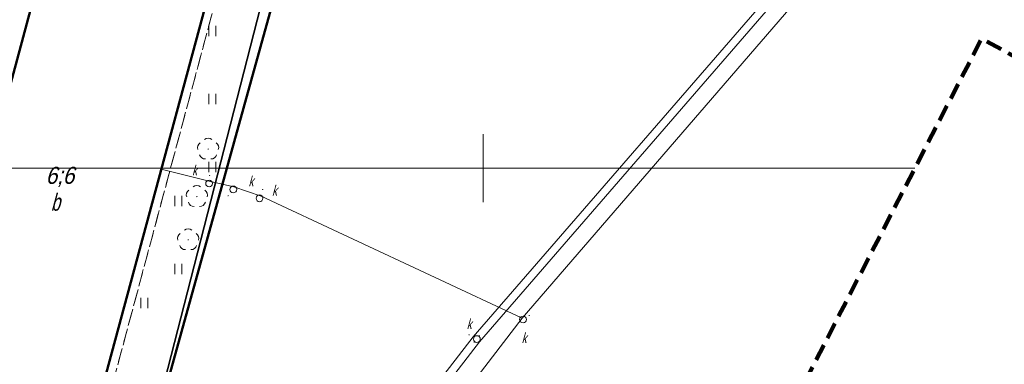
# Model space of a CAD drawing. Extents: x 7463256 to 7464485, y 5957341 to 5958260.
# Tile 49 of 256: x 7463466 to 7463538, y 5957486 to 5957511. Entities that reach past the tile are written whole.
import ezdxf
from ezdxf.enums import TextEntityAlignment as Align

# ---------------------------------------------------------------- set-up
doc = ezdxf.new("R2010")
doc.units = 0
doc.header["$MEASUREMENT"] = 0
for name, pattern in [('1.5_0.5', [2, 1.5, -0.5]), ('218-500', [1, 0.5, -0.5]), ('4', [1.8, 1.2, -0.6]), ('l219_500', [0]), ('mz1.0_0.5', [1.5, 1, -0.5])]:
    doc.linetypes.add(name, pattern=pattern)
doc.layers.get('0').update_dxf_attribs({"color": 2, "linetype": 'CONTINUOUS', "lineweight": 5})
for name, color, linetype in [('218-Granica użytku', 7, 'CONTINUOUS'), ('219-Linia granicy', 7, 'CONTINUOUS'), ('312-Budynek (powierzchnia)', 7, 'CONTINUOUS'), ('312-Numer ewidencyjny budynku', 7, 'CONTINUOUS'), ('312-Numer ewidencyjny budynku-Atr124', 7, 'CONTINUOUS'), ('chodnik (powierzchnia)', 7, 'CONTINUOUS'), ('drzewo liściaste (punkt)', 7, 'CONTINUOUS'), ('jezdnia (powierzchnia)', 7, 'CONTINUOUS'), ('Obszar opracowania', 7, 'CONTINUOUS'), ('ogrodzenie trwałe (linia)', 7, 'CONTINUOUS'), ('przewód kanalizacyjny (linia)', 7, 'CONTINUOUS'), ('punkt o określonej wysokości (sieć kanalizacyjna)', 7, 'CONTINUOUS'), ('studzienka okrągła - przewód kanalizacyjny (punkt)', 7, 'CONTINUOUS'), ('studzienka okrągła - przewód kanalizacyjny (punkt)-Atr17', 7, 'CONTINUOUS'), ('trawnik (powierzchnia)', 7, 'CONTINUOUS'), ('trawnik (powierzchnia) - symbol', 7, 'CONTINUOUS'), ('Wstawianie ramki sekcyjnej z opisem', 7, 'CONTINUOUS')]:
    doc.layers.add(name, color=color, linetype=linetype)
doc.styles.get("Standard").update_dxf_attribs({"font": 'txt', "width": 0.75})
doc.linetypes.add('902-500', pattern='A,3.75,0,[1,ksztalty.shx,S=0.5,R=0,X=0,Y=0],3.75', length=7.5)

# ---------------------------------------------------------------- blocks, each defined once
blk = doc.blocks.new('OP021')
at = {"linetype": 'Continuous', "lineweight": 13}
h = blk.add_hatch(color=0, dxfattribs=at)
edge = h.paths.add_edge_path()
edge.add_arc((0, 0), 0.05, 0, 360)
at = {"color": 0, "linetype": 'Continuous', "lineweight": 13}
for centre, start, end in [((0, 0.4), 49.272, 130.728), ((-0.38, 0.124), 121.308, 202.548), ((0.38, 0.124), 337.452, 58.692), ((-0.235, -0.324), 193.221, 274.871), ((0.235, -0.324), 265.129, 346.779)]:
    blk.add_arc(centre, 0.4, start, end, dxfattribs=at)
blk = doc.blocks.new('US15')
at = {"color": 0, "linetype": 'Continuous', "lineweight": 13}
blk.add_circle((0, 0), 0.25, dxfattribs=at)
blk = doc.blocks.new('PW01')
at = {"linetype": 'Continuous', "lineweight": 13}
h = blk.add_hatch(color=0, dxfattribs=at)
edge = h.paths.add_edge_path()
edge.add_arc((0, 0), 0.045, 0, 360)
blk = doc.blocks.new('TU04')
at = {"color": 0, "linetype": 'Continuous', "lineweight": 13}
for p, q in [((0, 0), (0, 0.75)), ((0.5, 0), (0.5, 0.75))]:
    blk.add_line(p, q, dxfattribs=at)

msp = doc.modelspace()

# ---------------------------------------------------------------- linework, layer by layer
at = {"layer": '218-Granica użytku', "color": 3, "linetype": '218-500', "lineweight": 18, "flags": 128}
msp.add_lwpolyline([(7463485.55, 5957515.94), (7463467.55, 5957451.02)], dxfattribs=at)
at = {"layer": '219-Linia granicy', "color": 3, "linetype": 'l219_500', "lineweight": 50, "flags": 128}
msp.add_lwpolyline([(7463485.55, 5957515.94), (7463467.55, 5957451.02)], dxfattribs=at)
at = {"layer": '312-Budynek (powierzchnia)', "color": 7, "linetype": 'Continuous', "lineweight": 50, "flags": 128}
for points in [[(7463457.09, 5957475.96), (7463469.89, 5957523.54)], [(7463481.82, 5957520.33), (7463469.96, 5957476.37)]]:
    msp.add_lwpolyline(points, dxfattribs=at)
at = {"layer": 'chodnik (powierzchnia)', "color": 7, "linetype": 'mz1.0_0.5', "lineweight": 18, "flags": 128}
msp.add_lwpolyline([(7463470.32, 5957524.14), (7463482.6, 5957520.82), (7463471.82, 5957480.7), (7463471.17, 5957480.86), (7463481.82, 5957520.33), (7463469.89, 5957523.54)], close=True, dxfattribs=at)
at = {"layer": 'jezdnia (powierzchnia)', "color": 7, "linetype": '1.5_0.5', "lineweight": 18, "flags": 128}
msp.add_lwpolyline([(7463591.769, 5957590.04), (7463594.62, 5957579.65), (7463594.79, 5957579.07), (7463596.31, 5957573.71), (7463597.08, 5957571.26), (7463598.44, 5957567.63), (7463599.77, 5957563.99), (7463601.39, 5957560.33), (7463603, 5957556.92), (7463604.8, 5957553.45), (7463606.67, 5957549.88), (7463607.91, 5957547.85), (7463608.89, 5957546.32), (7463610.59, 5957543.72), (7463613.11, 5957540.23), (7463614.06, 5957539.06), (7463616.64, 5957535.71), (7463619.11, 5957532.45), (7463621.08, 5957529.83), (7463628.6, 5957519.98), (7463628.85, 5957519.6), (7463629.15, 5957519.23), (7463629.46, 5957518.87), (7463629.77, 5957518.51), (7463630.08, 5957518.15), (7463630.4, 5957517.79), (7463630.71, 5957517.44), (7463631.03, 5957517.09), (7463631.36, 5957516.74), (7463631.69, 5957516.39), (7463632.02, 5957516.05), (7463632.35, 5957515.71), (7463632.67, 5957515.38), (7463632.99, 5957515.05), (7463633.31, 5957514.73), (7463633.64, 5957514.41), (7463633.97, 5957514.1), (7463634.3, 5957513.79), (7463634.64, 5957513.48), (7463634.98, 5957513.18), (7463635.33, 5957512.88), (7463635.68, 5957512.58), (7463636.03, 5957512.29), (7463636.4, 5957511.99), (7463636.78, 5957511.7), (7463637.16, 5957511.42), (7463637.55, 5957511.14), (7463637.94, 5957510.87), (7463638.34, 5957510.6), (7463638.74, 5957510.35), (7463639.14, 5957510.09), (7463639.55, 5957509.85), (7463639.96, 5957509.61), (7463640.38, 5957509.38), (7463642.84, 5957508.24), (7463664.97, 5957492.53), (7463637.77, 5957502.4), (7463635.02, 5957503.55), (7463634.57, 5957503.76), (7463634.12, 5957503.98), (7463633.68, 5957504.22), (7463633.25, 5957504.47), (7463632.83, 5957504.73), (7463632.41, 5957505), (7463632.01, 5957505.29), (7463631.61, 5957505.59), (7463631.22, 5957505.9), (7463630.84, 5957506.22), (7463629.34, 5957507.67), (7463614.31, 5957526.12), (7463607.42, 5957531.18), (7463601.26, 5957534.12), (7463592.11, 5957537.46), (7463582.8, 5957540.04), (7463578.77, 5957540.9), (7463562.61, 5957542.27), (7463545.44, 5957541.57), (7463525.75, 5957538.68), (7463489.6, 5957533.13), (7463485.87, 5957532.52), (7463482.19, 5957530.95), (7463472.45, 5957526.44), (7463471.25, 5957525.52), (7463470.32, 5957524.14), (7463469.89, 5957523.54), (7463467.66, 5957515.23), (7463467.32, 5957515.32), (7463466.99, 5957515.41), (7463466.65, 5957515.5), (7463466.18, 5957513.75), (7463466.52, 5957513.66), (7463466.85, 5957513.57), (7463467.19, 5957513.48), (7463469.89, 5957523.54), (7463463.58, 5957500.08), (7463463.25, 5957500.17), (7463462.92, 5957500.25), (7463462.59, 5957500.34), (7463462.14, 5957498.62), (7463462.47, 5957498.53), (7463462.8, 5957498.45), (7463463.13, 5957498.36), (7463459.63, 5957485.41), (7463458.39, 5957485.74), (7463455.73, 5957476.33), (7463457.09, 5957475.96), (7463463.86, 5957474.19), (7463464.79, 5957477.72), (7463467.83, 5957476.92), (7463467.77, 5957476.7), (7463467.71, 5957476.47), (7463467.66, 5957476.25), (7463468.82, 5957475.94), (7463468.88, 5957476.17), (7463468.93, 5957476.4), (7463468.99, 5957476.62), (7463469.28, 5957476.55), (7463469.96, 5957476.37), (7463470.75, 5957479.31), (7463471.02, 5957479.24), (7463471.29, 5957479.17), (7463471.56, 5957479.1), (7463471.83, 5957479.03), (7463469.83, 5957470.77), (7463468.39, 5957465.19), (7463471.46, 5957464.38), (7463467.55, 5957451.02), (7463465.51, 5957447), (7463462.32, 5957444.2), (7463449.04, 5957441.48), (7463441.03, 5957432.97), (7463438.44, 5957432.79), (7463435.93, 5957446.13), (7463438.61, 5957447.13), (7463439.57, 5957448.35), (7463450.04, 5957473.65), (7463451.08, 5957474.98), (7463451.12, 5957475.5), (7463448.75, 5957493.58), (7463456.62, 5957522.72), (7463456.51, 5957523.19), (7463455.66, 5957524.38), (7463454.47, 5957525.36), (7463440.27, 5957523.26), (7463439.84, 5957522.97), (7463439.26, 5957522.18), (7463438.92, 5957521.22), (7463438.85, 5957519.83), (7463439.85, 5957520.02), (7463442.8, 5957520.53), (7463445.75, 5957498.83), (7463448.6, 5957476.77), (7463437.54, 5957475.3), (7463431.96, 5957518.66), (7463431.44, 5957520.19), (7463430.5, 5957521.48), (7463429.27, 5957522.42), (7463427.78, 5957522.99), (7463426.09, 5957523.13), (7463421.69, 5957522.49), (7463418.79, 5957521.92), (7463376.01, 5957515.32), (7463334.96, 5957509.14), (7463334.47, 5957515.53), (7463334.26, 5957521.17), (7463334.04, 5957522.29), (7463334.48, 5957520.99), (7463334.79, 5957520.19), (7463335.34, 5957519.65), (7463336.05, 5957519.42), (7463337.13, 5957519.61), (7463338.12, 5957520.23), (7463338.91, 5957521.17), (7463339.69, 5957522.36), (7463342.64, 5957522.54), (7463343.21, 5957521.22), (7463343.94, 5957520.24), (7463344.8, 5957519.42), (7463345.72, 5957518.76), (7463346.74, 5957518.19), (7463347.84, 5957517.75), (7463348.77, 5957517.46), (7463382.62, 5957522.66), (7463407.52, 5957526.48), (7463412.42, 5957527.23), (7463432.39, 5957530.36), (7463438.28, 5957531.28), (7463439.27, 5957531.43), (7463440.77, 5957531.67), (7463463.05, 5957535.17), (7463469.41, 5957536.19), (7463485.95, 5957538.82), (7463487.91, 5957539.15), (7463505.7, 5957542.11), (7463506.8, 5957542.48), (7463507.91, 5957543.56), (7463509.24, 5957545.81), (7463509.79, 5957547.9), (7463514.89, 5957549.48), (7463515.34, 5957548.02), (7463516.02, 5957546.59), (7463516.84, 5957545.44), (7463517.92, 5957544.71), (7463519.34, 5957544.39), (7463529.12, 5957545.81), (7463536.72, 5957547.02), (7463542.97, 5957547.77), (7463550.75, 5957548.47), (7463557.74, 5957548.84), (7463562.91, 5957548.67), (7463569.76, 5957548.4), (7463579.41, 5957548.08), (7463582.97, 5957549.54), (7463585.43, 5957551.54), (7463587.37, 5957553.5), (7463588.97, 5957555.95), (7463589.14, 5957555.59), (7463589.64, 5957556.42), (7463590.36, 5957558.13), (7463590.82, 5957559.79), (7463591.1, 5957561.3), (7463591.18, 5957562.71), (7463591.21, 5957564.41), (7463590.65, 5957566.85), (7463589.9, 5957570.06), (7463589.09, 5957573.66), (7463588.01, 5957579.07), (7463587.09, 5957582.93), (7463585.652, 5957589.138)], dxfattribs=at)
at = {"layer": 'Obszar opracowania', "color": 132, "linetype": '4', "lineweight": 200, "flags": 128}
msp.add_lwpolyline([(7463648.63, 5957598.42), (7463381.17, 5957559), (7463352.31, 5957567.45), (7463255.88, 5957568.85), (7463280.41, 5957340.9), (7463468.95, 5957378.08), (7463536.66, 5957509.53), (7463626.95, 5957460.4), (7463653.5, 5957411.27), (7463734.5, 5957471.02), (7463879.22, 5957698.07), (7464314.97, 5957939.96), (7464470.72, 5957945.23), (7464483.34, 5958244.06), (7464262.86, 5958260.06), (7464240.11, 5958013.73), (7463789.91, 5957739.13), (7463712.41, 5957593.35)], close=True, dxfattribs=at)
at = {"layer": 'ogrodzenie trwałe (linia)', "color": 7, "linetype": '902-500', "lineweight": 35, "flags": 128}
msp.add_lwpolyline([(7463485.55, 5957519.42), (7463472.91, 5957470.09)], dxfattribs=at)
at = {"layer": 'przewód kanalizacyjny (linia)', "color": 34, "linetype": 'Continuous', "lineweight": 18, "flags": 128}
for points in [[(7463479.27, 5957458.24), (7463502.88, 5957488.98), (7463524.96, 5957514.56), (7463569.57, 5957534.3), (7463581.6, 5957541.6), (7463597.18, 5957536.48), (7463597.83, 5957536.42), (7463598.87, 5957536.31), (7463621.22, 5957534.05)], [(7463476.54, 5957458.17), (7463499.27, 5957487.61), (7463523.5, 5957515.57), (7463566.66, 5957534.4)], [(7463566.94, 5957533.87), (7463523.86, 5957515.07), (7463499.73, 5957487.23), (7463477.09, 5957457.9)], [(7463502.88, 5957488.98), (7463483.68, 5957497.94), (7463481.67, 5957498.63), (7463479.84, 5957499.05), (7463476.32, 5957499.93)]]:
    msp.add_lwpolyline(points, dxfattribs=at)
at = {"layer": 'trawnik (powierzchnia)', "color": 7, "linetype": 'mz1.0_0.5', "lineweight": 18, "flags": 128}
msp.add_lwpolyline([(7463580.32, 5957539.01), (7463582.3, 5957538.7), (7463592.4, 5957535.78), (7463600.38, 5957532.82), (7463607.33, 5957529.45), (7463613.22, 5957524.87), (7463620.47, 5957516.89), (7463628.15, 5957507.26), (7463629.1, 5957507.97), (7463629.34, 5957507.67), (7463630.84, 5957506.22), (7463631.22, 5957505.9), (7463631.61, 5957505.59), (7463632.01, 5957505.29), (7463632.41, 5957505), (7463632.83, 5957504.73), (7463633.25, 5957504.47), (7463633.68, 5957504.22), (7463634.12, 5957503.98), (7463634.57, 5957503.76), (7463635.02, 5957503.55), (7463637.77, 5957502.4), (7463664.97, 5957492.53), (7463654.52, 5957492.04), (7463660.48, 5957478.58), (7463664.06, 5957471.72), (7463666.65, 5957466.02), (7463667.71, 5957463.48), (7463660.04, 5957459.71), (7463650.36, 5957479.17), (7463649.07, 5957477.79), (7463646.12, 5957482.59), (7463641.27, 5957489.69), (7463634.1, 5957500.08), (7463630.24, 5957504.62), (7463624.17, 5957511.26), (7463620.09, 5957515.59), (7463617.14, 5957517.44), (7463614.79, 5957520.81), (7463607.52, 5957526.22), (7463602.23, 5957529.16), (7463588.22, 5957534.23), (7463573.65, 5957537.17), (7463561.53, 5957537.88), (7463545.87, 5957537.07), (7463526.78, 5957534.4), (7463493.48, 5957529.44), (7463488.09, 5957528.53), (7463485.55, 5957519.42), (7463472.91, 5957470.09), (7463469.83, 5957470.77), (7463471.83, 5957479.03), (7463472.23, 5957480.58), (7463471.82, 5957480.7), (7463482.6, 5957520.82), (7463470.32, 5957524.14), (7463471.25, 5957525.52), (7463472.45, 5957526.44), (7463482.19, 5957530.95), (7463486.26, 5957531.11), (7463489.82, 5957531.59), (7463526.21, 5957537.19), (7463545.61, 5957539.95), (7463562.4, 5957540.77)], close=True, dxfattribs=at)
at = {"layer": 'Wstawianie ramki sekcyjnej z opisem', "color": 7, "linetype": 'Continuous', "lineweight": 13, "flags": 128}
for points in [[(7463500, 5957500), (7463500, 5957502.5)], [(7463531.751, 5957500), (7463263.289, 5957500)], [(7463263.289, 5957500), (7463531.751, 5957500)], [(7463497.5, 5957500), (7463502.5, 5957500)], [(7463497.5, 5957500), (7463502.5, 5957500)], [(7463500, 5957497.5), (7463500, 5957500)]]:
    msp.add_lwpolyline(points, dxfattribs=at)

# ---------------------------------------------------------------- block references
at = {"layer": 'drzewo liściaste (punkt)', "color": 94, "linetype": 'Continuous', "lineweight": 13}
for p in [(7463479.77, 5957501.41), (7463478.94, 5957497.92), (7463478.3, 5957494.74)]:
    msp.add_blockref('OP021', p, dxfattribs=at)
at = {"layer": 'punkt o określonej wysokości (sieć kanalizacyjna)', "color": 34, "linetype": 'Continuous', "lineweight": 13}
for p in [(7463479.88, 5957499.46), (7463480.12, 5957498.98), (7463481.9, 5957498.55), (7463483.78, 5957498.43), (7463481.24, 5957497.98), (7463483.84, 5957497.87), (7463502.69, 5957489.07), (7463503.04, 5957489.16), (7463503.39, 5957489.17), (7463502.68, 5957488.71), (7463498.96, 5957487.75), (7463499.72, 5957487.68), (7463499.34, 5957487.22)]:
    msp.add_blockref('PW01', p, dxfattribs=at)
at = {"layer": 'studzienka okrągła - przewód kanalizacyjny (punkt)', "color": 34, "linetype": 'Continuous', "lineweight": 18}
for p in [(7463479.84, 5957498.88), (7463481.62, 5957498.44), (7463483.55, 5957497.79), (7463502.93, 5957488.88), (7463499.54, 5957487.44)]:
    msp.add_blockref('US15', p, dxfattribs=at)
at = {"layer": 'trawnik (powierzchnia) - symbol', "color": 7, "linetype": 'Continuous', "lineweight": 18}
for p in [(7463479.83, 5957509.71), (7463479.83, 5957504.71), (7463479.83, 5957499.71), (7463477.33, 5957497.21), (7463477.33, 5957492.21), (7463474.83, 5957489.71)]:
    msp.add_blockref('TU04', p, dxfattribs=at)

# ---------------------------------------------------------------- texts
at = {"layer": '312-Numer ewidencyjny budynku', "color": 7, "linetype": 'Continuous', "lineweight": 18, "oblique": 15, "width": 0.9}
msp.add_text('6;6', height=1.25, dxfattribs=at).set_placement((7463467.82, 5957500.1), align=Align.TOP_LEFT)
at = {"layer": '312-Numer ewidencyjny budynku-Atr124', "color": 7, "oblique": 15, "width": 0.72}
msp.add_text('b', height=1.25, dxfattribs=at).set_placement((7463468.53, 5957497.5), align=Align.MIDDLE_CENTER)
at = {"layer": 'studzienka okrągła - przewód kanalizacyjny (punkt)-Atr17', "color": 34, "oblique": 15, "width": 0.72}
for p in [(7463478.59, 5957499.47), (7463482.74, 5957498.67), (7463484.47, 5957497.99), (7463498.79, 5957488.17), (7463502.83, 5957487.14)]:
    msp.add_text('k', height=0.75, dxfattribs=at).set_placement(p)

doc.saveas('drawing.dxf')
